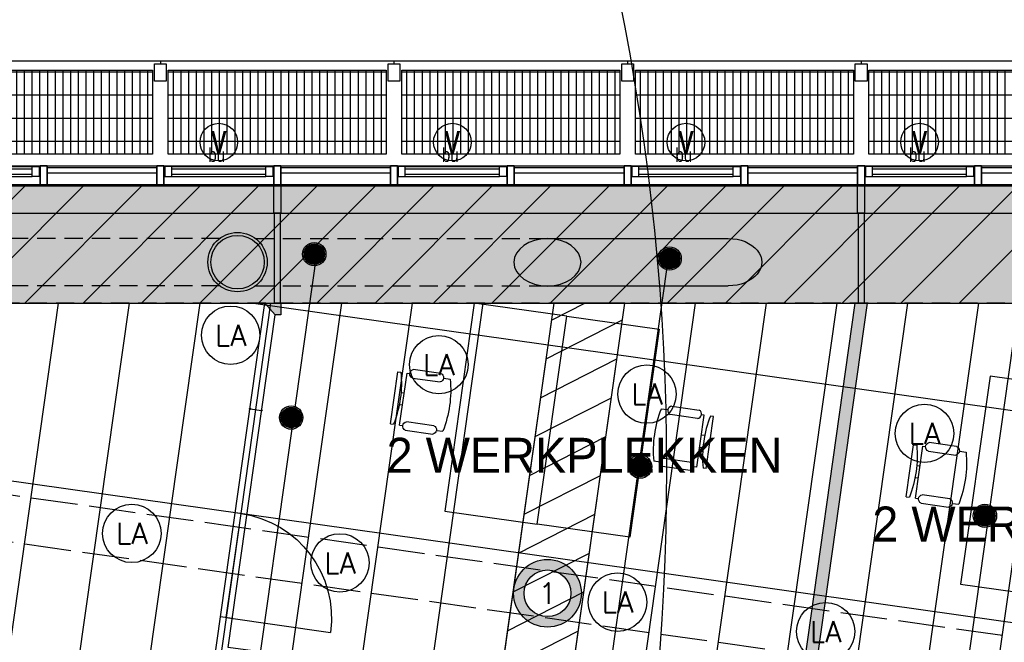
# Model space of a CAD drawing. Header units: millimetres. Extents: x -4107 to 114693, y -37499 to 54671.
# Tile 116 of 156: x 52016 to 60447, y 33188 to 38522. Entities that reach past the tile are written whole.
import ezdxf
from ezdxf.enums import TextEntityAlignment as Align

# ---------------------------------------------------------------- set-up
doc = ezdxf.new("R2010")
doc.units = ezdxf.units.MM
doc.header["$LTSCALE"] = 50
doc.linetypes.add('XREF_06_Vloergoot installaties$0$E_GOOT5', pattern=[10, 8, -2])
doc.linetypes.add('XREF_06_werkset$0$B0702', pattern=[4.6875, 3.125, -1.5625])
for name, color, linetype in [('FOK_ BRANDSLANGHASPELS', 2, 'Continuous'), ('FOK_05---_TEKST_18', 1, 'Continuous'), ('FOK_22_BINNENWANDEN', 2, 'Continuous'), ('FOK_22_BINNENWANDEN @ 1 VP1', 2, 'Continuous'), ('FOK_22_BINNENWANDEN @ 1 VP2', 2, 'Continuous'), ('FOK_22_BINNENWANDEN @ 1 VPModel', 2, 'Continuous'), ('FOK_82_LOS MEUBILAIR', 1, 'Continuous'), ('XREF_06_PLAFOND$0$AA00VV4-_SOLID252', 254, 'Continuous'), ('XREF_06_PLAFOND$0$AA45----_PLAFONDAFW', 1, 'Continuous'), ('XREF_06_PLAFOND$0$AI45----_PLAFONDAFW', 2, 'Continuous'), ('XREF_06_Sprinkler installatie$0$WL$1----', 3, 'Continuous'), ('XREF_06_Sprinkler installatie$0$WL524---', 4, 'Continuous'), ('XREF_06_Sprinkler installatie$0$WL6516--', 4, 'Continuous'), ('XREF_06_verlichting$0$EL6311--', 3, 'Continuous'), ('XREF_06_Vloergoot installaties$0$EL6131--_VG', 3, 'Continuous'), ('XREF_06_Vloergoot installaties$0$EL6222--', 3, 'Continuous'), ('XREF_06_werkset$0$AA23NH2-_STAAL', 242, 'Continuous'), ('XREF_06_werkset$0$AI28XH2-_STAAL', 1, 'Continuous'), ('XREF_06_werkset$0$AI31----_BUITENKOZ', 242, 'Continuous'), ('XREF_06_werkset$0$AI31XH4-_ALUMINIUM', 242, 'Continuous'), ('XREF_06_werkset$0$AI32XI--_HOUT', 242, 'Continuous'), ('XREF_06_werkset$0$AI35----_PLAFONDS', 242, 'Continuous'), ('XREF_06_werkset$0$AL$1A---_ALGEMEEN', 7, 'Continuous'), ('XREF_06_werkset$0$AL21RO0-_GLASPLAAT', 2, 'Continuous'), ('XREF_06_werkset$0$AL23NH2-_STAAL', 1, 'Continuous'), ('XREF_06_werkset$0$AL28XH2-_STAAL', 4, 'Continuous'), ('XREF_06_werkset$0$AL31----_BUITENKOZ', 2, 'Continuous'), ('XREF_06_werkset$0$AL31XH4-_ALUMINIUM', 2, 'Continuous'), ('XREF_06_werkset$0$AT$1A---_ALGEMEEN', 7, 'Continuous'), ('XREF_06_werkset$0$AT$8A---_HULPLIJNEN', 241, 'Continuous')]:
    doc.layers.add(name, color=color, linetype=linetype)
doc.styles.add('XREF_06_Sprinkler installatie$0$Standard', font='txt')
doc.styles.add('XREF_06_verlichting$0$BURO-018', font='simplex.shx', dxfattribs={"height": 180})
doc.styles.add('XREF_06_Vloergoot installaties$0$BURO-018', font='simplex.shx', dxfattribs={"height": 180})
doc.styles.add('XREF_06_werkset$0$00_100', font='ABTPR.SHX', dxfattribs={"width": 0.8, "height": 120})
doc.styles.add('XREF_06_werkset$0$02_100', font='B-GBP.SHX', dxfattribs={"width": 0.8, "height": 250})

# ---------------------------------------------------------------- blocks, each defined once
blk = doc.blocks.new('XREF_06_Sprinkler installatie$0$SP-KOP02')
at = {"color": 0, "linetype": 'Continuous'}
for p, q in [((-0.875, -0.023), (0.023, 0.875)), ((-0.847, -0.219), (0.219, 0.847)), ((-0.843, 0.233), (-0.233, 0.843)), ((-0.786, -0.383), (0.383, 0.786)), ((-0.702, -0.523), (0.523, 0.702)), ((-0.595, -0.641), (0.641, 0.595)), ((-0.469, -0.739), (0.739, 0.469)), ((-0.32, -0.815), (0.815, 0.32)), ((-0.144, -0.863), (0.863, 0.144)), ((0.072, -0.872), (0.872, -0.072)), ((0.381, -0.788), (0.788, -0.381))]:
    blk.add_line(p, q, dxfattribs=at)
at = {"color": 0, "linetype": 'Continuous', "const_width": 0.875}
blk.add_lwpolyline([(-0.438, 0, 1), (0.438, 0, 1)], format="xyb", close=True, dxfattribs=at)
at = {"color": 0, "linetype": 'Continuous'}
for radius in [1, 0.875]:
    blk.add_circle((0, 0), radius, dxfattribs=at)
at = {"color": 0, "linetype": 'Continuous', "style": 'XREF_06_Sprinkler installatie$0$Standard', "flags": 1}
for tag, p in [('SP_MATCODE', (2, 2)), ('SP_TEMP', (2, -3)), ('SP_DOORL', (2, -5)), ('SP_KFACT', (2, -7)), ('SP_SPRHK', (2, -9)), ('SP_KLEP', (2, -11))]:
    blk.add_attdef(tag, p, '', height=1, dxfattribs=at)
blk = doc.blocks.new('XREF_06_Sprinkler installatie')
at = {"layer": 'XREF_06_Sprinkler installatie$0$WL$1----'}
h = blk.add_hatch(dxfattribs=at)
h.set_pattern_fill('JIS_WOOD', color=256, scale=500, style=0)
h.set_pattern_definition([(45, (0, -36464.7), (-250, 250), [])])
h.paths.add_polyline_path([(30743.8, 36094.7), (95370.7, 36094.7), (86389.5, -27327.7), (59723.1, -18673.6), (68740.5, 7763.6), (69241.7, 10785.2), (68849, 13405.9), (67638.6, 16023.5), (65645.6, 18159.9), (63178.4, 19545.4), (60388.2, 20131.5), (28895, 21976)], flags=16)
h.paths.add_polyline_path([(29853.9, 37108.7), (96538.4, 37108.7), (87224.3, -28664.7), (58653.6, -19392.5), (68002.1, 8015.3), (68349.5, 9912.5), (68461.1, 10706.3), (68321.4, 11469.3), (68229.8, 12765.7), (68109.2, 13218.5), (67906.9, 13527.4), (67399.1, 14920.6), (67172.5, 15065.3), (66709.9, 15980.2), (66021.2, 16693), (65104.6, 17592.2), (63974.8, 18325.8), (62832.6, 18841.7), (59822.5, 19383.9), (28023.7, 21252.6)])
for points in [[(29853.9, 37108.7), (96538.4, 37108.7), (87224.3, -28664.7), (58653.6, -19392.5), (68002.1, 8015.3), (68349.5, 9912.5), (68461.1, 10706.3), (68321.4, 11469.3), (68229.8, 12765.7), (68109.2, 13218.5), (67906.9, 13527.4), (67399.1, 14920.6), (67172.5, 15065.3), (66709.9, 15980.2), (66021.2, 16693), (65104.6, 17592.2), (63974.8, 18325.8), (62832.6, 18841.7), (59822.5, 19383.9), (28023.7, 21252.6)], [(30743.8, 36094.7), (95370.7, 36094.7), (86389.5, -27327.7), (59723.1, -18673.6), (68740.5, 7763.6), (69241.7, 10785.2), (68849, 13405.9), (67638.6, 16023.5), (65645.6, 18159.9), (63178.4, 19545.4), (60388.2, 20131.5), (28895, 21976)]]:
    blk.add_lwpolyline(points, close=True, dxfattribs=at)
at = {"layer": 'XREF_06_Sprinkler installatie$0$WL524---'}
for p, q in [((53860.6, 31571.6), (54560.3, 36512.4)), ((56810.2, 31104.9), (57568.6, 36460.5)), ((59804.5, 30678.1), (60628, 36493.2))]:
    blk.add_line(p, q, dxfattribs=at)
at = {"layer": 'XREF_06_Sprinkler installatie$0$WL6516--', "xscale": 99.9999999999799, "yscale": 100, "zscale": 100, "rotation": 7.589429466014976}
for p in [(54538.3, 36513.1), (57581, 36475.5), (54340.1, 35113.4), (57328.6, 34693.2), (60280.8, 34272.1)]:
    blk.add_blockref('XREF_06_Sprinkler installatie$0$SP-KOP02', p, dxfattribs=at)
blk = doc.blocks.new('XREF_06_Vloergoot installaties$0$E00415')
at = {"linetype": 'Continuous'}
h = blk.add_hatch(color=0, dxfattribs=at)
edge = h.paths.add_edge_path()
edge.add_arc((0, 0), 2.9, 0, 360)
edge = h.paths.add_edge_path(flags=16)
edge.add_arc((0, 0), 2, 0, 360)
at = {"color": 0, "linetype": 'Continuous'}
for radius in [2.9, 2]:
    blk.add_circle((0, 0), radius, dxfattribs=at)
at = {"color": 0, "linetype": 'Continuous', "style": 'XREF_06_Vloergoot installaties$0$BURO-018'}
for tag, p in [('E_GKAST', (0, 8)), ('E_GROEP', (0, 5)), ('E_SGROEP', (4.5, 5))]:
    blk.add_attdef(tag, text='', height=1.8, dxfattribs=at).set_placement(p, align=Align.MIDDLE)
at = {"color": 0, "linetype": 'Continuous', "style": 'XREF_06_Vloergoot installaties$0$BURO-018', "flags": 1}
for tag, p in [('E_VERMCODE', (13, 5)), ('E_MATCODE', (0, 0))]:
    blk.add_attdef(tag, text='', height=1.8, dxfattribs=at).set_placement(p, align=Align.MIDDLE)
blk = doc.blocks.new('XREF_06_Vloergoot installaties')
at = {"layer": 'XREF_06_Vloergoot installaties$0$EL6131--_VG', "linetype": 'XREF_06_Vloergoot installaties$0$E_GOOT5'}
for p, q in [((50629.8, 34637.5), (80364.5, 30423.3)), ((50573.7, 34241.5), (80308.4, 30027.3))]:
    blk.add_line(p, q, dxfattribs=at)
at = {"layer": 'XREF_06_Vloergoot installaties$0$EL6222--'}
ref = blk.add_blockref('XREF_06_Vloergoot installaties$0$E00415', (56535.1, 33607.9), dxfattribs=dict(at, xscale=99.99999999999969, yscale=100, zscale=100, rotation=352.2551880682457))
ref.add_attrib('E_GROEP', '1', dxfattribs={"layer": '0', "color": 1, "linetype": 'Continuous', "height": 180, "style": 'XREF_06_Vloergoot installaties$0$BURO-018'}).set_placement((56535.1, 33607.9), align=Align.MIDDLE)
blk = doc.blocks.new('XREF_06_PLAFOND')
at = {"layer": 'XREF_06_PLAFOND$0$AA00VV4-_SOLID252'}
h = blk.add_hatch(color=256, dxfattribs=at)
edge = h.paths.add_edge_path()
edge.add_line((87220.1, -28652.8), (96531.3, 37099.7))
edge.add_line((96531.3, 37099.7), (29925.1, 37099.7))
edge.add_line((29925.1, 37099.7), (27765.5, 20607.3))
edge.add_line((27765.5, 20607.3), (31097.5, 20428.6))
edge.add_line((31097.5, 20428.6), (31103.1, 20519.4))
edge.add_line((31103.1, 20519.4), (31163, 20516.2))
edge.add_line((31163, 20516.2), (31182.2, 20829.6))
edge.add_line((31182.2, 20829.6), (60332.4, 19103.1))
edge.add_arc((59884.7, 10785.2), 8330, -18.83392, 86.91943, ccw=False)
edge.add_line((67768.7, 8096), (58457.3, -19218.5))
edge.add_line((58457.3, -19218.5), (58452.6, -19217))
edge.add_line((58452.6, -19217), (58423.3, -19307.3))
edge.add_line((58423.3, -19307.3), (87220.1, -28652.8))
edge = h.paths.add_edge_path(flags=16)
edge.add_arc((59884.7, 10785.2), 9330, 341.17597, 446.61048)
edge.add_line((60436.4, 20098.9), (31243.3, 21827.8))
edge.add_line((31243.3, 21827.8), (28955.1, 21950.5))
edge.add_line((28955.1, 21950.5), (30807, 36094.7))
edge.add_line((30807, 36094.7), (95373.9, 36094.7))
edge.add_line((95373.9, 36094.7), (86392.8, -27327.7))
edge.add_line((86392.8, -27327.7), (59702.3, -18665.8))
edge.add_line((59702.3, -18665.8), (68715.7, 7774.7))
at = {"layer": 'XREF_06_PLAFOND$0$AA45----_PLAFONDAFW'}
h = blk.add_hatch(dxfattribs=at)
h.set_pattern_fill('ANSI31', color=256, scale=2200, angle=342.02, style=0)
h.set_pattern_definition([(27.02, (0, 0), (-124.9329, 244.9832), [])])
h.paths.add_polyline_path([(54376.2, 20456.3), (54977.4, 20422.2), (57196.8, 36094.7), (56590.8, 36094.7)])
at = {"layer": 'XREF_06_PLAFOND$0$AI45----_PLAFONDAFW'}
h = blk.add_hatch(dxfattribs=at)
h.set_pattern_fill('_USER,_O', color=256, scale=1800, pattern_type=0)
h.set_pattern_definition([(351.94, (60508.5, -17546.5), (252.38, 1782.22), [])])
edge = h.paths.add_edge_path(flags=16)
edge.add_arc((41622.2, 26897.4), 5449.9, 0, 180)
edge.add_arc((41622.2, 26897.4), 5449.9, 180, 360)
h.paths.add_polyline_path([(49833.5, 30277.3), (51633.5, 30277.3), (51633.5, 27677.3), (49833.5, 27677.3)], flags=16)
edge = h.paths.add_edge_path(flags=16)
edge.add_arc((86127.3, 26613.5), 3800, 0, 180)
edge.add_arc((86127.3, 26613.5), 3800, 180, 360)
edge = h.paths.add_edge_path(flags=16)
edge.add_arc((74998.8, -10766.8), 5450, 0, 180)
edge.add_arc((74998.8, -10766.8), 5450, 180, 360)
edge = h.paths.add_edge_path()
edge.add_arc((59888.1, 10791.1), 9323.9, 341.24236, 446.62909)
edge.add_line((60436.4, 20098.9), (31243.3, 21827.8))
edge.add_line((31243.3, 21827.8), (28955.1, 21950.5))
edge.add_line((28955.1, 21950.5), (30807, 36094.7))
edge.add_line((30807, 36094.7), (95373.9, 36094.7))
edge.add_line((95373.9, 36094.7), (86392.8, -27327.7))
edge.add_line((86392.8, -27327.7), (59702.3, -18665.8))
edge.add_line((59702.3, -18665.8), (68716.8, 7792.9))
h = blk.add_hatch(dxfattribs=at)
h.set_pattern_fill('_USER,_O', color=256, scale=600, angle=90, pattern_type=0)
h.set_pattern_definition([(81.94, (95317.84, 35698.9), (-594.073, 84.126), [])])
edge = h.paths.add_edge_path(flags=16)
edge.add_arc((86127.3, 26613.5), 3800, 0, 360)
edge = h.paths.add_edge_path(flags=16)
edge.add_arc((74998.8, -10766.8), 5450, 0, 360)
edge = h.paths.add_edge_path(flags=16)
edge.add_arc((41622.2, 26897.4), 5449.9, 0, 360)
h.paths.add_polyline_path([(49933.5, 30177.3), (51533.5, 30177.3), (51533.5, 27777.3), (49933.5, 27777.3)], flags=16)
edge = h.paths.add_edge_path()
edge.add_arc((59888.1, 10791.1), 9323.9, 341.24236, 446.62909)
edge.add_line((60436.4, 20098.9), (31243.3, 21827.8))
edge.add_line((31243.3, 21827.8), (28955.1, 21950.5))
edge.add_line((28955.1, 21950.5), (30807, 36094.7))
edge.add_line((30807, 36094.7), (95373.9, 36094.7))
edge.add_line((95373.9, 36094.7), (86392.8, -27327.7))
edge.add_line((86392.8, -27327.7), (59702.3, -18665.8))
edge.add_line((59702.3, -18665.8), (68716.8, 7792.9))
at = {"layer": 'XREF_06_PLAFOND$0$AA45----_PLAFONDAFW'}
blk.add_lwpolyline([(54376.2, 20456.3), (54977.4, 20422.2), (57196.8, 36094.7), (56590.8, 36094.7)], close=True, dxfattribs=at)
blk = doc.blocks.new('XREF_06_verlichting$0$1115B3A')
at = {"color": 0, "linetype": 'Continuous'}
blk.add_circle((0, 0), 2.5, dxfattribs=at)
at = {"color": 0, "linetype": 'Continuous', "style": 'XREF_06_verlichting$0$BURO-018'}
for tag, p in [('E_GKAST', (0, 8)), ('E_GROEP', (0, 5)), ('E_SGROEP', (4.5, 5)), ('E_ARMCODE', (0, 0)), ('E_SLET', (4.5, -1))]:
    blk.add_attdef(tag, text='', height=1.8, dxfattribs=at).set_placement(p, align=Align.MIDDLE)
blk = doc.blocks.new('XREF_06_verlichting')
at = {"layer": 'XREF_06_verlichting$0$EL6311--'}
ref = blk.add_blockref('XREF_06_verlichting$0$1115B3A', (53822.4, 35819.1), dxfattribs=dict(at, xscale=100, yscale=100, zscale=100))
ref.add_attrib('E_ARMCODE', 'LA', dxfattribs={"layer": '0', "color": 1, "linetype": 'Continuous', "height": 180, "style": 'XREF_06_verlichting$0$BURO-018'}).set_placement((53822.4, 35819.1), align=Align.MIDDLE)
ref = blk.add_blockref('XREF_06_verlichting$0$1115B3A', (55604.6, 35566.7), dxfattribs=dict(at, xscale=100, yscale=100, zscale=100))
ref.add_attrib('E_ARMCODE', 'LA', dxfattribs={"layer": '0', "color": 1, "linetype": 'Continuous', "height": 180, "style": 'XREF_06_verlichting$0$BURO-018'}).set_placement((55604.6, 35566.7), align=Align.MIDDLE)
ref = blk.add_blockref('XREF_06_verlichting$0$1115B3A', (57386.9, 35314.3), dxfattribs=dict(at, xscale=100, yscale=100, zscale=100))
ref.add_attrib('E_ARMCODE', 'LA', dxfattribs={"layer": '0', "color": 1, "linetype": 'Continuous', "height": 180, "style": 'XREF_06_verlichting$0$BURO-018'}).set_placement((57386.9, 35314.3), align=Align.MIDDLE)
ref = blk.add_blockref('XREF_06_verlichting$0$1115B3A', (59763.1, 34977.8), dxfattribs=dict(at, xscale=100, yscale=100, zscale=100))
ref.add_attrib('E_ARMCODE', 'LA', dxfattribs={"layer": '0', "color": 1, "linetype": 'Continuous', "height": 180, "style": 'XREF_06_verlichting$0$BURO-018'}).set_placement((59763.1, 34977.8), align=Align.MIDDLE)
ref = blk.add_blockref('XREF_06_verlichting$0$1115B3A', (52976, 34121), dxfattribs=dict(at, xscale=100, yscale=100, zscale=100))
ref.add_attrib('E_ARMCODE', 'LA', dxfattribs={"layer": '0', "color": 1, "linetype": 'Continuous', "height": 180, "style": 'XREF_06_verlichting$0$BURO-018'}).set_placement((52976, 34121), align=Align.MIDDLE)
ref = blk.add_blockref('XREF_06_verlichting$0$1115B3A', (54758.2, 33868.6), dxfattribs=dict(at, xscale=100, yscale=100, zscale=100))
ref.add_attrib('E_ARMCODE', 'LA', dxfattribs={"layer": '0', "color": 1, "linetype": 'Continuous', "height": 180, "style": 'XREF_06_verlichting$0$BURO-018'}).set_placement((54758.2, 33868.6), align=Align.MIDDLE)
ref = blk.add_blockref('XREF_06_verlichting$0$1115B3A', (57134.5, 33532.1), dxfattribs=dict(at, xscale=100, yscale=100, zscale=100))
ref.add_attrib('E_ARMCODE', 'LA', dxfattribs={"layer": '0', "color": 1, "linetype": 'Continuous', "height": 180, "style": 'XREF_06_verlichting$0$BURO-018'}).set_placement((57134.5, 33532.1), align=Align.MIDDLE)
ref = blk.add_blockref('XREF_06_verlichting$0$1115B3A', (58916.7, 33279.8), dxfattribs=dict(at, xscale=100, yscale=100, zscale=100))
ref.add_attrib('E_ARMCODE', 'LA', dxfattribs={"layer": '0', "color": 1, "linetype": 'Continuous', "height": 180, "style": 'XREF_06_verlichting$0$BURO-018'}).set_placement((58916.7, 33279.8), align=Align.MIDDLE)
blk = doc.blocks.new('WP 1600-800')
at = {"linetype": 'Continuous'}
for p, q in [((701.5, 1636.1), (940, 1636.1)), ((569, 1600.1), (595.5, 1600.1)), ((569, 1600.1), (569, 1149.6)), ((648.5, 1600.1), (675, 1600.1)), ((648.5, 1600.1), (648.5, 1149.6)), ((940, 1564.1), (701.5, 1564.1)), ((966.5, 1600.1), (1022, 1600.1)), ((648.5, 1427.8), (620.3, 1427.8)), ((620.9, 1321.8), (648.5, 1321.8)), ((701.5, 1185.6), (940, 1185.6)), ((569, 1149.6), (595.5, 1149.6)), ((648.5, 1149.6), (675, 1149.6)), ((935.6, 1113), (697.1, 1113)), ((966.5, 1149.6), (1022, 1149.6))]:
    blk.add_line(p, q, dxfattribs=at)
blk.add_lwpolyline([(1133.9, 2274.8), (1933.9, 2274.8), (1933.9, 474.8), (1133.9, 474.8)], close=True)
for centre, radius, start, end in [((712.7, 1600.1), 37.7, 107.28561, 252.71439), ((928.8, 1600.1), 37.7, 287.28561, 72.71439), ((-348.6, 1374.8), 970.6, 346.5803, 13.4197), ((77.9, 1374.8), 970.6, 346.5803, 13.4197), ((710.9, 1148.6), 38.2, 104.35438, 248.70731), ((926.1, 1150), 38.2, 284.35438, 68.70731)]:
    blk.add_arc(centre, radius, start, end, dxfattribs=at)
blk = doc.blocks.new('gevelaansluiting recht')
blk.add_hatch(color=256).paths.add_polyline_path([(4.2, 29.7), (-4.2, -29.7), (-237, 3.3), (-228.6, 62.7)])
for points in [[(-991.6, 165.7), (-998.6, 116.2)], [(-236.3, 8.2), (-998.6, 116.2)], [(-229.3, 57.7), (-991.6, 165.7)]]:
    blk.add_lwpolyline(points)
blk.add_lwpolyline([(4.2, 29.7), (-4.2, -29.7), (-237, 3.3), (-228.6, 62.7)], close=True)
blk = doc.blocks.new('A$C46E716B0')
at = {"layer": 'FOK_22_BINNENWANDEN', "color": 13}
for points in [[(0, 0), (0, 900)], [(0, 0), (900, 0)]]:
    blk.add_lwpolyline(points, dxfattribs=at)
blk.add_arc((0, 0), 900, 0, 90, dxfattribs=at)
blk = doc.blocks.new('XREF_06_werkset$0$281B508F')
for radius in [254, 229]:
    blk.add_circle((0, 0), radius)
blk = doc.blocks.new('XREF_06_werkset$0$V-H-28X00B_09145B1')
at = {"layer": 'XREF_06_werkset$0$AI28XH2-_STAAL', "linetype": 'XREF_06_werkset$0$B0702'}
for p, q in [((53728.6, 36647.7), (51222.1, 36647.7)), ((54033.9, 36647.7), (56540.4, 36647.7)), ((53728.6, 36241.7), (51222.1, 36241.7)), ((54033.9, 36241.7), (56540.4, 36241.7))]:
    blk.add_line(p, q, dxfattribs=at)
at = {"layer": 'XREF_06_werkset$0$AI28XH2-_STAAL'}
for p, q in [((56533, 36647.7), (58083, 36647.7)), ((56533, 36241.7), (58083, 36241.7))]:
    blk.add_line(p, q, dxfattribs=at)
at = {"layer": 'XREF_06_werkset$0$AI28XH2-_STAAL', "extrusion": (0, 0, -1)}
blk.add_ellipse((58083, 36444.7), major_axis=(287.1, 0), ratio=0.707107, start_param=4.712389, end_param=7.853982, dxfattribs=at)
at = {"layer": 'XREF_06_werkset$0$AL28XH2-_STAAL', "extrusion": (0, 0, -1)}
blk.add_ellipse((56535, 36443.4), major_axis=(287.1, 0), ratio=0.707107, dxfattribs=at)
at = {"layer": 'XREF_06_werkset$0$AL28XH2-_STAAL'}
blk.add_blockref('XREF_06_werkset$0$281B508F', (53881.3, 36444.7), dxfattribs=at)
blk = doc.blocks.new('XREF_06_werkset$0$V-K-39-003Y_B09145W02')
at = {"color": 0, "linetype": 'ByBlock'}
blk.add_lwpolyline([(-60, -9), (-60, 161), (0, 161), (0, -9)], close=True, dxfattribs=at)
blk = doc.blocks.new('XREF_06_werkset$0$V-K-39-003_B09145W02')
at = {"color": 0, "linetype": 'ByBlock'}
blk.add_lwpolyline([(60, -9), (60, 161), (0, 161), (0, -9)], close=True, dxfattribs=at)
blk = doc.blocks.new('XREF_06_werkset$0$V-K-39-005Y_B09145W02')
at = {"color": 0}
blk.add_lwpolyline([(-67, 0), (-67, 85), (0, 85), (0, 0)], close=True, dxfattribs=at)
blk = doc.blocks.new('XREF_06_werkset$0$V-K-39-005_B09145W02')
at = {"color": 0}
blk.add_lwpolyline([(67, 0), (67, 85), (0, 85), (0, 0)], close=True, dxfattribs=at)
blk = doc.blocks.new('XREF_06_werkset$0$V-H-31-00J_B09145W02')
at = {"layer": 'XREF_06_werkset$0$AI31XH4-_ALUMINIUM'}
for p, q in [((60, 80.5), (1000, 80.5)), ((127, 75.5), (933, 75.5)), ((127, -9.5), (933, -9.5)), ((60, -89.5), (1000, -89.5))]:
    blk.add_line(p, q, dxfattribs=at)
at = {"layer": 'XREF_06_werkset$0$AL$1A---_ALGEMEEN'}
blk.add_circle((530, 284), 161, dxfattribs=at)
at = {"layer": 'XREF_06_werkset$0$AL31XH4-_ALUMINIUM'}
for p, q in [((127, 55.5), (933, 55.5)), ((127, 10.5), (933, 10.5))]:
    blk.add_line(p, q, dxfattribs=at)
for name, p in [('XREF_06_werkset$0$V-K-39-003_B09145W02', (0, -80.5)), ('XREF_06_werkset$0$V-K-39-003Y_B09145W02', (1060, -80.5))]:
    blk.add_blockref(name, p, dxfattribs=at)
at = {"layer": 'XREF_06_werkset$0$AL31XH4-_ALUMINIUM', "xscale": 0.8955223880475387}
for name, p in [('XREF_06_werkset$0$V-K-39-005_B09145W02', (67, -9.5)), ('XREF_06_werkset$0$V-K-39-005Y_B09145W02', (993, -9.5))]:
    blk.add_blockref(name, p, dxfattribs=at)
at = {"layer": 'XREF_06_werkset$0$AT$1A---_ALGEMEEN', "color": 7, "style": 'XREF_06_werkset$0$02_100', "width": 0.8}
blk.add_text('v', height=250, dxfattribs=at).set_placement((530, 312.8), align=Align.MIDDLE_CENTER)
at = {"layer": 'XREF_06_werkset$0$AT$8A---_HULPLIJNEN', "color": 1, "style": 'XREF_06_werkset$0$00_100', "width": 0.8}
blk.add_text('bu', height=120, dxfattribs=at).set_placement((440.1, 113.8))
blk = doc.blocks.new('XREF_06_werkset$0$281KOF8D')
blk.add_lwpolyline([(-50, -75), (50, -75), (50, 75), (-50, 75)], close=True)
blk = doc.blocks.new('XREF_06_werkset$0$V-H-00-01ZX_09145B1')
at = {"layer": 'XREF_06_werkset$0$AA23NH2-_STAAL', "color": 13}
for p, q in [((67, 805.2), (1933, 805.2)), ((107.9, 820), (107.9, 100)), ((173.9, 820), (173.9, 100)), ((239.9, 820), (239.9, 100)), ((305.9, 820), (305.9, 100)), ((371.9, 820), (371.9, 100)), ((437.9, 820), (437.9, 100)), ((503.9, 820), (503.9, 100)), ((569.9, 820), (569.9, 100)), ((635.9, 820), (635.9, 100)), ((701.9, 820), (701.9, 100)), ((767.9, 820), (767.9, 100)), ((833.9, 820), (833.9, 100)), ((899.9, 820), (899.9, 100)), ((965.9, 820), (965.9, 100)), ((1031.9, 820), (1031.9, 100)), ((1097.9, 820), (1097.9, 100)), ((1163.9, 820), (1163.9, 100)), ((1229.9, 820), (1229.9, 100)), ((1295.9, 820), (1295.9, 100)), ((1361.9, 820), (1361.9, 100)), ((1427.9, 820), (1427.9, 100)), ((1493.9, 820), (1493.9, 100)), ((1559.9, 820), (1559.9, 100)), ((1625.9, 820), (1625.9, 100)), ((1691.9, 820), (1691.9, 100)), ((1757.9, 820), (1757.9, 100)), ((1823.9, 820), (1823.9, 100)), ((1889.9, 820), (1889.9, 100)), ((67, 607.2), (1933, 607.2)), ((67, 409.2), (1933, 409.2)), ((67, 211.2), (1933, 211.2))]:
    blk.add_line(p, q, dxfattribs=at)
at = {"layer": 'XREF_06_werkset$0$AI28XH2-_STAAL'}
for p, q in [((-50, 901), (50, 901)), ((1950, 901), (2050, 901))]:
    blk.add_line(p, q, dxfattribs=at)
at = {"layer": 'XREF_06_werkset$0$AL21RO0-_GLASPLAAT', "color": 3}
blk.add_lwpolyline([(0, 900), (2000, 900)], dxfattribs=at)
at = {"layer": 'XREF_06_werkset$0$AL23NH2-_STAAL'}
blk.add_lwpolyline([(1933, 100), (67, 100), (67, 820), (67, 820), (67, 820), (1933, 820), (1933, 100), (1933, 100)], close=True, dxfattribs=at)
at = {"layer": 'XREF_06_werkset$0$AL28XH2-_STAAL'}
for p, q in [((0, 901), (0, 875)), ((2000, 901), (2000, 875))]:
    blk.add_line(p, q, dxfattribs=at)
at = {"layer": 'XREF_06_werkset$0$AL28XH2-_STAAL', "xscale": -1}
for p in [(0, 800), (2000, 800)]:
    blk.add_blockref('XREF_06_werkset$0$281KOF8D', p, dxfattribs=at)
blk = doc.blocks.new('XREF_06_werkset$0$V-H-31-00K_B09145W02')
at = {"layer": 'XREF_06_werkset$0$AI31----_BUITENKOZ'}
for p, q in [((60, 80.5), (1000, 80.5)), ((60, -89.5), (1000, -89.5))]:
    blk.add_line(p, q, dxfattribs=at)
at = {"layer": 'XREF_06_werkset$0$AL31----_BUITENKOZ'}
for p, q in [((60, 65.5), (1000, 65.5)), ((60, 20.5), (1000, 20.5))]:
    blk.add_line(p, q, dxfattribs=at)
for name, p in [('XREF_06_werkset$0$V-K-39-003_B09145W02', (0, -80.5)), ('XREF_06_werkset$0$V-K-39-003Y_B09145W02', (1060, -80.5))]:
    blk.add_blockref(name, p, dxfattribs=at)
blk = doc.blocks.new('XREF_06_werkset')
at = {"layer": 'XREF_06_werkset$0$AI32XI--_HOUT'}
blk.add_line((30071.3, 36864.7), (96260.2, 36864.3), dxfattribs=at)
at = {"layer": 'XREF_06_werkset$0$AI35----_PLAFONDS', "linetype": 'XREF_06_werkset$0$B0702'}
blk.add_lwpolyline([(68715.7, 7774.7), (59702.3, -18665.8), (86392.8, -27327.7), (95373.9, 36094.7), (30807, 36094.7), (28955, 21950.5), (31243.3, 21827.8), (60436.4, 20098.9, -0.495504)], format="xyb", close=True, dxfattribs=at)
for name, p in [('XREF_06_werkset$0$V-H-00-01ZX_09145B1', (51220.9, 37269.7)), ('XREF_06_werkset$0$V-H-00-01ZX_09145B1', (53220.9, 37269.7)), ('XREF_06_werkset$0$V-H-00-01ZX_09145B1', (55220.9, 37269.7)), ('XREF_06_werkset$0$V-H-00-01ZX_09145B1', (57220.9, 37269.7)), ('XREF_06_werkset$0$V-H-00-01ZX_09145B1', (59220.9, 37269.7)), ('XREF_06_werkset$0$V-H-31-00J_B09145W02', (51190.9, 37189.2)), ('XREF_06_werkset$0$V-H-31-00J_B09145W02', (53190.9, 37189.2)), ('XREF_06_werkset$0$V-H-31-00J_B09145W02', (55190.9, 37189.2)), ('XREF_06_werkset$0$V-H-31-00J_B09145W02', (57190.9, 37189.2)), ('XREF_06_werkset$0$V-H-31-00J_B09145W02', (59190.9, 37189.2)), ('XREF_06_werkset$0$V-H-31-00K_B09145W02', (52190.9, 37189.2)), ('XREF_06_werkset$0$V-H-31-00K_B09145W02', (54190.9, 37189.2)), ('XREF_06_werkset$0$V-H-31-00K_B09145W02', (56190.9, 37189.2)), ('XREF_06_werkset$0$V-H-31-00K_B09145W02', (58190.9, 37189.2)), ('XREF_06_werkset$0$V-H-31-00K_B09145W02', (60190.9, 37189.2)), ('XREF_06_werkset$0$V-H-28X00B_09145B1', (0, 0))]:
    blk.add_blockref(name, p)
blk = doc.blocks.new('A$C094F4788')
at = {"layer": 'Defpoints'}
blk.add_lwpolyline([(5, 19), (104, 5)], dxfattribs=at)
blk.add_point((5, 19), dxfattribs=at)
at = {"layer": 'Defpoints', "color": 5}
for p in [(5, 19), (104, 5)]:
    blk.add_point(p, dxfattribs=at)
at = {"layer": 'FOK_22_BINNENWANDEN', "color": 5}
for centre in [(5, 19), (104, 5)]:
    blk.add_circle(centre, 5, dxfattribs=at)
blk = doc.blocks.new('A$C4D8164B4')
at = {"layer": 'FOK_ BRANDSLANGHASPELS', "color": 2}
blk.add_circle((20000, 20000), 20000, dxfattribs=at)
blk = doc.blocks.new('*U995')
at = {"layer": 'FOK_22_BINNENWANDEN @ 1 VP1'}
blk.add_hatch(color=256, dxfattribs=at).paths.add_polyline_path([(58659.4, 32461), (59170.4, 36094.7), (59271.3, 36094.7), (58758.4, 32447.1)])
at = {"layer": 'FOK_22_BINNENWANDEN @ 1 VP2'}
blk.add_hatch(color=256, dxfattribs=at).paths.add_polyline_path([(58659.4, 32461), (59170.4, 36094.7), (59271.3, 36094.7), (58758.4, 32447.1)])
at = {"layer": 'FOK_22_BINNENWANDEN @ 1 VPModel'}
blk.add_hatch(color=256, dxfattribs=at).paths.add_polyline_path([(58659.4, 32461), (59170.4, 36094.7), (59271.3, 36094.7), (58758.4, 32447.1)])

msp = doc.modelspace()

# ---------------------------------------------------------------- hatches: boundary and pattern name
at = {"layer": 'FOK_22_BINNENWANDEN'}
msp.add_hatch(color=256, dxfattribs=at).paths.add_polyline_path([(54250.9, 35994.7), (54203.2, 35994.7), (54116.3, 36094.7), (54250.9, 36094.7)])

# ---------------------------------------------------------------- linework, layer by layer
for points in [[(61396.2, 31158.8), (60919.7, 27793.8), (53097.7, 28901.4), (54116.3, 36094.7)], [(54250.9, 36094.7), (54250.9, 35994.7)], [(56081.8, 28579.8), (53210.7, 28986.4), (53785.6, 33045.9), (54082.6, 33003.8), (54096.7, 33102.9), (53799.6, 33144.9), (54203.2, 35994.7)], [(53960.9, 34283.6), (53861.9, 34297.6)], [(53834.7, 33392.4), (53735.7, 33406.5)]]:
    msp.add_lwpolyline(points, dxfattribs=at)
for points in [[(54250.9, 35994.7), (54203.2, 35994.7), (54116.3, 36094.7), (54250.9, 36094.7)], [(58659.4, 32461), (59170.4, 36094.7), (59271.3, 36094.7), (58758.4, 32447.1)]]:
    msp.add_lwpolyline(points, close=True, dxfattribs=at)

# ---------------------------------------------------------------- block references
for name in ['XREF_06_werkset', 'XREF_06_PLAFOND', 'XREF_06_PLAFOND', 'XREF_06_Sprinkler installatie', 'XREF_06_Sprinkler installatie', 'XREF_06_Vloergoot installaties', 'XREF_06_Vloergoot installaties']:
    msp.add_blockref(name, (0, 0))
at = {"layer": 'FOK_ BRANDSLANGHASPELS', "color": 5}
msp.add_blockref('A$C4D8164B4', (17554.1, 14671.5), dxfattribs=at)
at = {"layer": 'FOK_22_BINNENWANDEN', "color": 5}
msp.add_blockref('A$C4D8164B4', (41313.6, 11409.4), dxfattribs=at)
at = {"layer": 'FOK_22_BINNENWANDEN', "rotation": 98.0597010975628}
for p in [(54220.9, 37099.7), (59220.9, 37099.7)]:
    msp.add_blockref('gevelaansluiting recht', p, dxfattribs=at)
at = {"layer": 'FOK_22_BINNENWANDEN'}
for name, p in [('*U995', (0, 0)), ('XREF_06_verlichting', (0, 0)), ('A$C094F4788', (53983, 35169.7))]:
    msp.add_blockref(name, p, dxfattribs=at)
at = {"layer": 'FOK_22_BINNENWANDEN', "xscale": -1, "rotation": 261.945012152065}
msp.add_blockref('A$C46E716B0', (53785.2, 33399.5), dxfattribs=at)
at = {"layer": 'FOK_82_LOS MEUBILAIR', "xscale": -1, "rotation": 171.9399999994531}
for p in [(54851.5, 36723.8), (59268.2, 36098.4)]:
    msp.add_blockref('WP 1600-800', p, dxfattribs=at)
at = {"layer": 'FOK_82_LOS MEUBILAIR', "rotation": 171.9399999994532}
msp.add_blockref('WP 1600-800', (58681.1, 36181.5), dxfattribs=at)

# ---------------------------------------------------------------- texts
at = {"layer": 'FOK_05---_TEKST_18', "char_height": 300, "width": 57960.996, "attachment_point": 1}
for insert in [(55157.8, 34940), (59316.3, 34351.1)]:
    msp.add_mtext('{\\fCentury Gothic|b0|i0|c0|p34;2 WERKPLEKKEN}', dxfattribs=dict(at, insert=insert))

doc.saveas('drawing.dxf')
